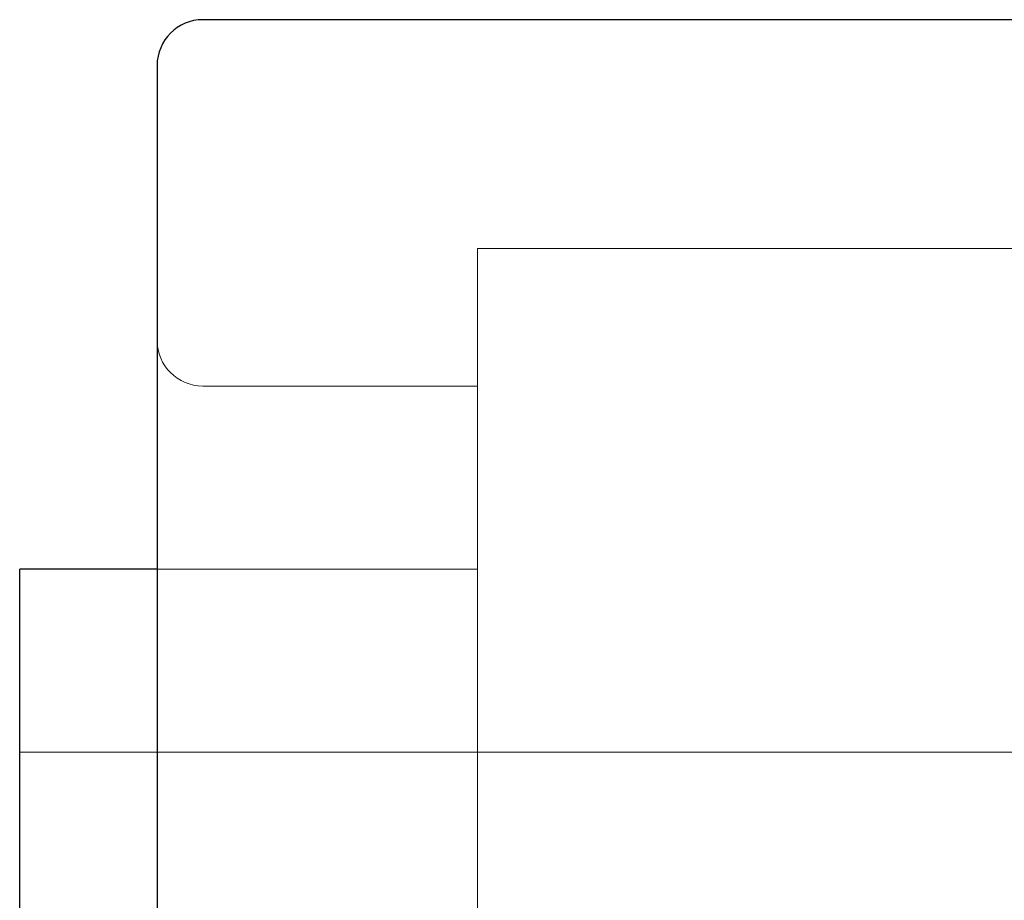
# Model space of a CAD drawing. Header units: millimetres. Extents: x 6089.8 to 6187.4, y 7494.6 to 7588.1.
# Tile 22 of 111: x 6129.4 to 6140.1, y 7510 to 7519.6. Entities that reach past the tile are written whole.
import ezdxf
from ezdxf.lldxf.tags import DXFTag

# ---------------------------------------------------------------- set-up
doc = ezdxf.new("R2010")
doc.units = ezdxf.units.MM
doc.layers.add('1', color=7, linetype='CONTINUOUS', true_color=0xffffff)
tags = doc.linetypes.add('DASHED', pattern=[25.72, 12.86, -12.86]).pattern_tags.tags
tags[6:7] = [DXFTag(74, 4), DXFTag(75, 0), DXFTag(340, '0'), DXFTag(46, 0.0), DXFTag(50, 0.0), DXFTag(44, 0.0), DXFTag(45, 0.0)]
tags[4:5] = [DXFTag(74, 4), DXFTag(75, 0), DXFTag(340, '0'), DXFTag(46, 0.0), DXFTag(50, 0.0), DXFTag(44, 0.0), DXFTag(45, 0.0)]

msp = doc.modelspace()

# ---------------------------------------------------------------- linework, layer by layer
at = {"layer": '1', "color": 7, "linetype": 'Continuous'}
for p, q in [((6143.875, 7519.604), (6131.375, 7519.604)), ((6130.875, 7519.104), (6130.875, 7498.104)), ((6130.875, 7513.604), (6129.375, 7513.604)), ((6129.375, 7503.604), (6129.375, 7513.604))]:
    msp.add_line(p, q, dxfattribs=at)
at = {"layer": '1', "color": 251, "linetype": 'DASHED', "lineweight": 5}
for p, q in [((6140.375, 7517.104), (6134.375, 7517.104)), ((6134.375, 7500.104), (6134.375, 7517.104)), ((6134.375, 7515.604), (6131.375, 7515.604)), ((6134.375, 7513.604), (6130.875, 7513.604)), ((6134.375, 7511.604), (6129.375, 7511.604)), ((6140.375, 7511.604), (6134.375, 7511.604))]:
    msp.add_line(p, q, dxfattribs=at)
at = {"layer": '1', "color": 7, "linetype": 'Continuous'}
msp.add_arc((6131.375, 7519.104), 0.5, 90, 180, dxfattribs=at)
at = {"layer": '1', "color": 251, "linetype": 'DASHED', "lineweight": 5, "extrusion": (-1.22461e-16, 0, -1)}
msp.add_arc((-6131.375, 7516.104), 0.5, 270, 0, dxfattribs=at)

doc.saveas('drawing.dxf')
